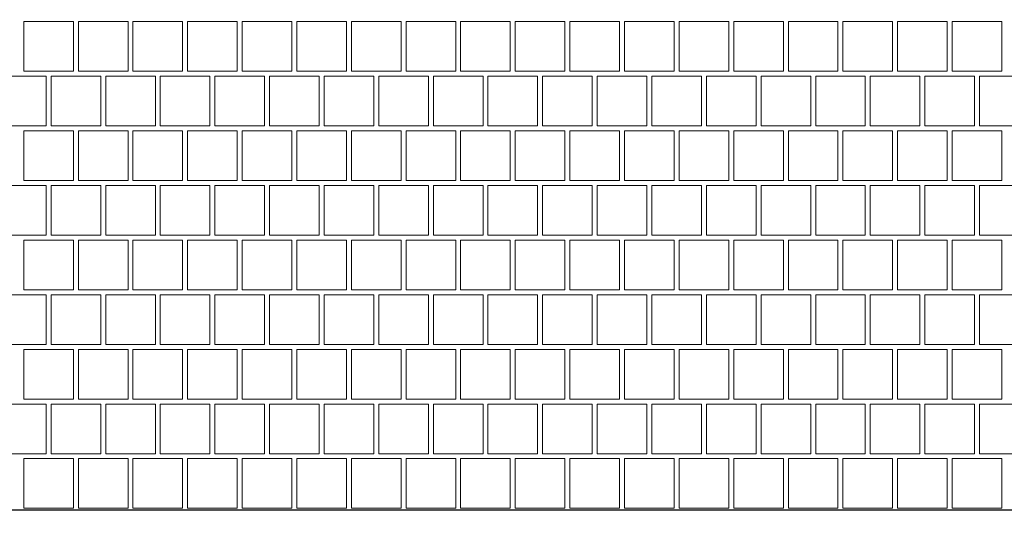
# Model space of a CAD drawing. Header units: millimetres. Extents: x -126271 to -88962, y -179170 to 5194.
# Tile 31 of 66: x -115494 to -113491, y -105290 to -104260. Entities that reach past the tile are written whole.
import ezdxf

# ---------------------------------------------------------------- set-up
doc = ezdxf.new("R2010")
doc.units = ezdxf.units.MM
doc.header["$MEASUREMENT"] = 0
for name, color, linetype, lineweight, true_color in [('Nowe_2D - Rysunki i Obrazki_Nr_pióra__105', 7, 'Continuous', 13, 0xcccccc), ('Nowe_2D - Rysunki i Obrazki_Nr_pióra__61', 7, 'Continuous', 18, 0x6a6a6a), ('Nowe_Wymiarowanie - Ogólne_Nr_pióra__81', 7, 'Continuous', 13, 0x6a6a6a)]:
    doc.layers.add(name, color=color, linetype=linetype, lineweight=lineweight, true_color=true_color)
doc.layers.add('Nowe_2D - Rysunki i Obrazki_Nr_pióra__22', color=8, linetype='Continuous', lineweight=25)
doc.layers.add('Nowe_Wymiarowanie - Ogólne_Nr_pióra__42', color=8, linetype='Continuous', lineweight=25)
doc.layers.add('Nowe_Wymiarowanie - Ogólne', color=7, linetype='Continuous')
doc.styles.add('STYL_AUTOMATYCZNY_1', font='arial.ttf')
doc.dimstyles.new('STYL_AUTOMATYCZNY__1', dxfattribs={"dimtxt": 150, "dimasz": 47.5, "dimexe": 0.18, "dimexo": 0.0625, "dimgap": 0, "dimtad": 1, "dimtih": 1, "dimtoh": 1, "dimdec": 0, "dimlfac": 0.1, "dimzin": 0, "dimdsep": 46, "dimtxsty": 'STYL_AUTOMATYCZNY_1', "dimblk": 'ARROWHEAD_6', "dimblk1": 'ARROWHEAD_6', "dimblk2": 'ARROWHEAD_6', "dimcen": 0.09, "dimse1": 1, "dimse2": 1, "dimclrd": 256, "dimclre": 256, "dimclrt": 8, "dimazin": 0, "dimtfac": 1, "dimtdec": 4, "dimtmove": 0, "dimatfit": 3, "dimfxl": 0, "dimtolj": 1, "dimtzin": 0, "dimarcsym": 0})

# ---------------------------------------------------------------- blocks, each defined once
blk = doc.blocks.new('*X78')
at = {"layer": 'Nowe_2D - Rysunki i Obrazki_Nr_pióra__105', "color": 254, "linetype": 'Continuous', "lineweight": 13, "true_color": 0xcccccc}
for p, q in [((-115385.2, -104263.9), (-115486.2, -104263.9)), ((-115486.2, -104263.9), (-115486.2, -104364.9)), ((-115385.2, -104364.9), (-115385.2, -104263.9)), ((-115375.1, -104364.9), (-115375.1, -104263.9)), ((-115375.1, -104263.9), (-115324.6, -104263.9)), ((-115274.1, -104263.9), (-115324.6, -104263.9)), ((-115274.1, -104364.9), (-115274.1, -104263.9)), ((-115163, -104263.9), (-115264, -104263.9)), ((-115264, -104263.9), (-115264, -104364.9)), ((-115163, -104364.9), (-115163, -104263.9)), ((-115152.9, -104364.9), (-115152.9, -104263.9)), ((-115152.9, -104263.9), (-115102.4, -104263.9)), ((-115051.9, -104263.9), (-115102.4, -104263.9)), ((-115051.9, -104364.9), (-115051.9, -104263.9)), ((-114940.8, -104263.9), (-115041.8, -104263.9)), ((-115041.8, -104263.9), (-115041.8, -104364.9)), ((-114940.8, -104364.9), (-114940.8, -104263.9)), ((-114930.7, -104364.9), (-114930.7, -104263.9)), ((-114930.7, -104263.9), (-114880.2, -104263.9)), ((-114829.7, -104263.9), (-114880.2, -104263.9)), ((-114829.7, -104364.9), (-114829.7, -104263.9)), ((-114718.6, -104263.9), (-114819.6, -104263.9)), ((-114819.6, -104263.9), (-114819.6, -104364.9)), ((-114718.6, -104364.9), (-114718.6, -104263.9)), ((-114708.5, -104364.9), (-114708.5, -104263.9)), ((-114708.5, -104263.9), (-114658, -104263.9)), ((-114607.5, -104263.9), (-114658, -104263.9)), ((-114607.5, -104364.9), (-114607.5, -104263.9)), ((-114496.4, -104263.9), (-114597.4, -104263.9)), ((-114597.4, -104263.9), (-114597.4, -104364.9)), ((-114496.4, -104364.9), (-114496.4, -104263.9)), ((-114486.3, -104364.9), (-114486.3, -104263.9)), ((-114486.3, -104263.9), (-114435.8, -104263.9)), ((-114385.3, -104263.9), (-114435.8, -104263.9)), ((-114385.3, -104364.9), (-114385.3, -104263.9)), ((-114274.2, -104263.9), (-114375.2, -104263.9)), ((-114375.2, -104263.9), (-114375.2, -104364.9)), ((-114274.2, -104364.9), (-114274.2, -104263.9)), ((-114264.1, -104364.9), (-114264.1, -104263.9)), ((-114264.1, -104263.9), (-114213.6, -104263.9)), ((-114163.1, -104263.9), (-114213.6, -104263.9)), ((-114163.1, -104364.9), (-114163.1, -104263.9)), ((-114052, -104263.9), (-114153, -104263.9)), ((-114153, -104263.9), (-114153, -104364.9)), ((-114052, -104364.9), (-114052, -104263.9)), ((-114041.9, -104364.9), (-114041.9, -104263.9)), ((-114041.9, -104263.9), (-113991.4, -104263.9)), ((-113940.9, -104263.9), (-113991.4, -104263.9)), ((-113940.9, -104364.9), (-113940.9, -104263.9)), ((-113829.8, -104263.9), (-113930.8, -104263.9)), ((-113930.8, -104263.9), (-113930.8, -104364.9)), ((-113829.8, -104364.9), (-113829.8, -104263.9)), ((-113819.7, -104364.9), (-113819.7, -104263.9)), ((-113819.7, -104263.9), (-113769.2, -104263.9)), ((-113718.7, -104263.9), (-113769.2, -104263.9)), ((-113718.7, -104364.9), (-113718.7, -104263.9)), ((-113607.6, -104263.9), (-113708.6, -104263.9)), ((-113708.6, -104263.9), (-113708.6, -104364.9)), ((-113607.6, -104364.9), (-113607.6, -104263.9)), ((-113597.5, -104364.9), (-113597.5, -104263.9)), ((-113597.5, -104263.9), (-113547, -104263.9)), ((-113496.5, -104263.9), (-113547, -104263.9)), ((-113496.5, -104364.9), (-113496.5, -104263.9)), ((-115440.7, -104375), (-115541.7, -104375)), ((-115486.2, -104364.9), (-115385.2, -104364.9)), ((-115440.7, -104476), (-115440.7, -104375)), ((-115329.6, -104375), (-115430.6, -104375)), ((-115430.6, -104375), (-115430.6, -104476)), ((-115324.6, -104364.9), (-115375.1, -104364.9)), ((-115329.6, -104476), (-115329.6, -104375)), ((-115324.6, -104364.9), (-115274.1, -104364.9)), ((-115218.5, -104375), (-115319.5, -104375)), ((-115319.5, -104375), (-115319.5, -104476)), ((-115264, -104364.9), (-115163, -104364.9)), ((-115218.5, -104476), (-115218.5, -104375)), ((-115107.4, -104375), (-115208.4, -104375)), ((-115208.4, -104375), (-115208.4, -104476)), ((-115102.4, -104364.9), (-115152.9, -104364.9)), ((-115107.4, -104476), (-115107.4, -104375)), ((-115102.4, -104364.9), (-115051.9, -104364.9)), ((-114996.3, -104375), (-115097.3, -104375)), ((-115097.3, -104375), (-115097.3, -104476)), ((-115041.8, -104364.9), (-114940.8, -104364.9)), ((-114996.3, -104476), (-114996.3, -104375)), ((-114885.2, -104375), (-114986.2, -104375)), ((-114986.2, -104375), (-114986.2, -104476)), ((-114880.2, -104364.9), (-114930.7, -104364.9)), ((-114885.2, -104476), (-114885.2, -104375)), ((-114880.2, -104364.9), (-114829.7, -104364.9)), ((-114774.1, -104375), (-114875.1, -104375)), ((-114875.1, -104375), (-114875.1, -104476)), ((-114819.6, -104364.9), (-114718.6, -104364.9)), ((-114774.1, -104476), (-114774.1, -104375)), ((-114663, -104375), (-114764, -104375)), ((-114764, -104375), (-114764, -104476)), ((-114658, -104364.9), (-114708.5, -104364.9)), ((-114663, -104476), (-114663, -104375)), ((-114658, -104364.9), (-114607.5, -104364.9)), ((-114551.9, -104375), (-114652.9, -104375)), ((-114652.9, -104375), (-114652.9, -104476)), ((-114597.4, -104364.9), (-114496.4, -104364.9)), ((-114551.9, -104476), (-114551.9, -104375)), ((-114440.8, -104375), (-114541.8, -104375)), ((-114541.8, -104375), (-114541.8, -104476)), ((-114435.8, -104364.9), (-114486.3, -104364.9)), ((-114440.8, -104476), (-114440.8, -104375)), ((-114435.8, -104364.9), (-114385.3, -104364.9)), ((-114329.7, -104375), (-114430.7, -104375)), ((-114430.7, -104375), (-114430.7, -104476)), ((-114375.2, -104364.9), (-114274.2, -104364.9)), ((-114329.7, -104476), (-114329.7, -104375)), ((-114218.6, -104375), (-114319.6, -104375)), ((-114319.6, -104375), (-114319.6, -104476)), ((-114213.6, -104364.9), (-114264.1, -104364.9)), ((-114218.6, -104476), (-114218.6, -104375)), ((-114213.6, -104364.9), (-114163.1, -104364.9)), ((-114107.5, -104375), (-114208.5, -104375)), ((-114208.5, -104375), (-114208.5, -104476)), ((-114153, -104364.9), (-114052, -104364.9)), ((-114107.5, -104476), (-114107.5, -104375)), ((-113996.4, -104375), (-114097.4, -104375)), ((-114097.4, -104375), (-114097.4, -104476)), ((-113991.4, -104364.9), (-114041.9, -104364.9)), ((-113996.4, -104476), (-113996.4, -104375)), ((-113991.4, -104364.9), (-113940.9, -104364.9)), ((-113885.3, -104375), (-113986.3, -104375)), ((-113986.3, -104375), (-113986.3, -104476)), ((-113930.8, -104364.9), (-113829.8, -104364.9)), ((-113885.3, -104476), (-113885.3, -104375)), ((-113774.2, -104375), (-113875.2, -104375)), ((-113875.2, -104375), (-113875.2, -104476)), ((-113769.2, -104364.9), (-113819.7, -104364.9)), ((-113774.2, -104476), (-113774.2, -104375)), ((-113769.2, -104364.9), (-113718.7, -104364.9)), ((-113663.1, -104375), (-113764.1, -104375)), ((-113764.1, -104375), (-113764.1, -104476)), ((-113708.6, -104364.9), (-113607.6, -104364.9)), ((-113663.1, -104476), (-113663.1, -104375)), ((-113552, -104375), (-113653, -104375)), ((-113653, -104375), (-113653, -104476)), ((-113547, -104364.9), (-113597.5, -104364.9)), ((-113552, -104476), (-113552, -104375)), ((-113547, -104364.9), (-113496.5, -104364.9)), ((-113440.9, -104375), (-113541.9, -104375)), ((-113541.9, -104375), (-113541.9, -104476)), ((-115541.7, -104476), (-115440.7, -104476)), ((-115430.6, -104476), (-115329.6, -104476)), ((-115319.5, -104476), (-115218.5, -104476)), ((-115208.4, -104476), (-115107.4, -104476)), ((-115097.3, -104476), (-114996.3, -104476)), ((-114986.2, -104476), (-114885.2, -104476)), ((-114875.1, -104476), (-114774.1, -104476)), ((-114764, -104476), (-114663, -104476)), ((-114652.9, -104476), (-114551.9, -104476)), ((-114541.8, -104476), (-114440.8, -104476)), ((-114430.7, -104476), (-114329.7, -104476)), ((-114319.6, -104476), (-114218.6, -104476)), ((-114208.5, -104476), (-114107.5, -104476)), ((-114097.4, -104476), (-113996.4, -104476)), ((-113986.3, -104476), (-113885.3, -104476)), ((-113875.2, -104476), (-113774.2, -104476)), ((-113764.1, -104476), (-113663.1, -104476)), ((-113653, -104476), (-113552, -104476)), ((-113541.9, -104476), (-113440.9, -104476)), ((-115385.2, -104486.1), (-115486.2, -104486.1)), ((-115486.2, -104486.1), (-115486.2, -104587.1)), ((-115385.2, -104587.1), (-115385.2, -104486.1)), ((-115375.1, -104587.1), (-115375.1, -104486.1)), ((-115375.1, -104486.1), (-115324.6, -104486.1)), ((-115274.1, -104486.1), (-115324.6, -104486.1)), ((-115274.1, -104587.1), (-115274.1, -104486.1)), ((-115163, -104486.1), (-115264, -104486.1)), ((-115264, -104486.1), (-115264, -104587.1)), ((-115163, -104587.1), (-115163, -104486.1)), ((-115152.9, -104587.1), (-115152.9, -104486.1)), ((-115152.9, -104486.1), (-115102.4, -104486.1)), ((-115051.9, -104486.1), (-115102.4, -104486.1)), ((-115051.9, -104587.1), (-115051.9, -104486.1)), ((-114940.8, -104486.1), (-115041.8, -104486.1)), ((-115041.8, -104486.1), (-115041.8, -104587.1)), ((-114940.8, -104587.1), (-114940.8, -104486.1)), ((-114930.7, -104587.1), (-114930.7, -104486.1)), ((-114930.7, -104486.1), (-114880.2, -104486.1)), ((-114829.7, -104486.1), (-114880.2, -104486.1)), ((-114829.7, -104587.1), (-114829.7, -104486.1)), ((-114718.6, -104486.1), (-114819.6, -104486.1)), ((-114819.6, -104486.1), (-114819.6, -104587.1)), ((-114718.6, -104587.1), (-114718.6, -104486.1)), ((-114708.5, -104587.1), (-114708.5, -104486.1)), ((-114708.5, -104486.1), (-114658, -104486.1)), ((-114607.5, -104486.1), (-114658, -104486.1)), ((-114607.5, -104587.1), (-114607.5, -104486.1)), ((-114496.4, -104486.1), (-114597.4, -104486.1)), ((-114597.4, -104486.1), (-114597.4, -104587.1)), ((-114496.4, -104587.1), (-114496.4, -104486.1)), ((-114486.3, -104587.1), (-114486.3, -104486.1)), ((-114486.3, -104486.1), (-114435.8, -104486.1)), ((-114385.3, -104486.1), (-114435.8, -104486.1)), ((-114385.3, -104587.1), (-114385.3, -104486.1)), ((-114274.2, -104486.1), (-114375.2, -104486.1)), ((-114375.2, -104486.1), (-114375.2, -104587.1)), ((-114274.2, -104587.1), (-114274.2, -104486.1)), ((-114264.1, -104587.1), (-114264.1, -104486.1)), ((-114264.1, -104486.1), (-114213.6, -104486.1)), ((-114163.1, -104486.1), (-114213.6, -104486.1)), ((-114163.1, -104587.1), (-114163.1, -104486.1)), ((-114052, -104486.1), (-114153, -104486.1)), ((-114153, -104486.1), (-114153, -104587.1)), ((-114052, -104587.1), (-114052, -104486.1)), ((-114041.9, -104587.1), (-114041.9, -104486.1)), ((-114041.9, -104486.1), (-113991.4, -104486.1)), ((-113940.9, -104486.1), (-113991.4, -104486.1)), ((-113940.9, -104587.1), (-113940.9, -104486.1)), ((-113829.8, -104486.1), (-113930.8, -104486.1)), ((-113930.8, -104486.1), (-113930.8, -104587.1)), ((-113829.8, -104587.1), (-113829.8, -104486.1)), ((-113819.7, -104587.1), (-113819.7, -104486.1)), ((-113819.7, -104486.1), (-113769.2, -104486.1)), ((-113718.7, -104486.1), (-113769.2, -104486.1)), ((-113718.7, -104587.1), (-113718.7, -104486.1)), ((-113607.6, -104486.1), (-113708.6, -104486.1)), ((-113708.6, -104486.1), (-113708.6, -104587.1)), ((-113607.6, -104587.1), (-113607.6, -104486.1)), ((-113597.5, -104587.1), (-113597.5, -104486.1)), ((-113597.5, -104486.1), (-113547, -104486.1)), ((-113496.5, -104486.1), (-113547, -104486.1)), ((-113496.5, -104587.1), (-113496.5, -104486.1)), ((-115440.7, -104597.2), (-115541.7, -104597.2)), ((-115486.2, -104587.1), (-115385.2, -104587.1)), ((-115440.7, -104698.2), (-115440.7, -104597.2)), ((-115329.6, -104597.2), (-115430.6, -104597.2)), ((-115430.6, -104597.2), (-115430.6, -104698.2)), ((-115324.6, -104587.1), (-115375.1, -104587.1)), ((-115329.6, -104698.2), (-115329.6, -104597.2)), ((-115324.6, -104587.1), (-115274.1, -104587.1)), ((-115218.5, -104597.2), (-115319.5, -104597.2)), ((-115319.5, -104597.2), (-115319.5, -104698.2)), ((-115264, -104587.1), (-115163, -104587.1)), ((-115218.5, -104698.2), (-115218.5, -104597.2)), ((-115107.4, -104597.2), (-115208.4, -104597.2)), ((-115208.4, -104597.2), (-115208.4, -104698.2)), ((-115102.4, -104587.1), (-115152.9, -104587.1)), ((-115107.4, -104698.2), (-115107.4, -104597.2)), ((-115102.4, -104587.1), (-115051.9, -104587.1)), ((-114996.3, -104597.2), (-115097.3, -104597.2)), ((-115097.3, -104597.2), (-115097.3, -104698.2)), ((-115041.8, -104587.1), (-114940.8, -104587.1)), ((-114996.3, -104698.2), (-114996.3, -104597.2)), ((-114885.2, -104597.2), (-114986.2, -104597.2)), ((-114986.2, -104597.2), (-114986.2, -104698.2)), ((-114880.2, -104587.1), (-114930.7, -104587.1)), ((-114885.2, -104698.2), (-114885.2, -104597.2)), ((-114880.2, -104587.1), (-114829.7, -104587.1)), ((-114774.1, -104597.2), (-114875.1, -104597.2)), ((-114875.1, -104597.2), (-114875.1, -104698.2)), ((-114819.6, -104587.1), (-114718.6, -104587.1)), ((-114774.1, -104698.2), (-114774.1, -104597.2)), ((-114663, -104597.2), (-114764, -104597.2)), ((-114764, -104597.2), (-114764, -104698.2)), ((-114658, -104587.1), (-114708.5, -104587.1)), ((-114663, -104698.2), (-114663, -104597.2)), ((-114658, -104587.1), (-114607.5, -104587.1)), ((-114551.9, -104597.2), (-114652.9, -104597.2)), ((-114652.9, -104597.2), (-114652.9, -104698.2)), ((-114597.4, -104587.1), (-114496.4, -104587.1)), ((-114551.9, -104698.2), (-114551.9, -104597.2)), ((-114440.8, -104597.2), (-114541.8, -104597.2)), ((-114541.8, -104597.2), (-114541.8, -104698.2)), ((-114435.8, -104587.1), (-114486.3, -104587.1)), ((-114440.8, -104698.2), (-114440.8, -104597.2)), ((-114435.8, -104587.1), (-114385.3, -104587.1)), ((-114329.7, -104597.2), (-114430.7, -104597.2)), ((-114430.7, -104597.2), (-114430.7, -104698.2)), ((-114375.2, -104587.1), (-114274.2, -104587.1)), ((-114329.7, -104698.2), (-114329.7, -104597.2)), ((-114218.6, -104597.2), (-114319.6, -104597.2)), ((-114319.6, -104597.2), (-114319.6, -104698.2)), ((-114213.6, -104587.1), (-114264.1, -104587.1)), ((-114218.6, -104698.2), (-114218.6, -104597.2)), ((-114213.6, -104587.1), (-114163.1, -104587.1)), ((-114107.5, -104597.2), (-114208.5, -104597.2)), ((-114208.5, -104597.2), (-114208.5, -104698.2)), ((-114153, -104587.1), (-114052, -104587.1)), ((-114107.5, -104698.2), (-114107.5, -104597.2)), ((-113996.4, -104597.2), (-114097.4, -104597.2)), ((-114097.4, -104597.2), (-114097.4, -104698.2)), ((-113991.4, -104587.1), (-114041.9, -104587.1)), ((-113996.4, -104698.2), (-113996.4, -104597.2)), ((-113991.4, -104587.1), (-113940.9, -104587.1)), ((-113885.3, -104597.2), (-113986.3, -104597.2)), ((-113986.3, -104597.2), (-113986.3, -104698.2)), ((-113930.8, -104587.1), (-113829.8, -104587.1)), ((-113885.3, -104698.2), (-113885.3, -104597.2)), ((-113774.2, -104597.2), (-113875.2, -104597.2)), ((-113875.2, -104597.2), (-113875.2, -104698.2)), ((-113769.2, -104587.1), (-113819.7, -104587.1)), ((-113774.2, -104698.2), (-113774.2, -104597.2)), ((-113769.2, -104587.1), (-113718.7, -104587.1)), ((-113663.1, -104597.2), (-113764.1, -104597.2)), ((-113764.1, -104597.2), (-113764.1, -104698.2)), ((-113708.6, -104587.1), (-113607.6, -104587.1)), ((-113663.1, -104698.2), (-113663.1, -104597.2)), ((-113552, -104597.2), (-113653, -104597.2)), ((-113653, -104597.2), (-113653, -104698.2)), ((-113547, -104587.1), (-113597.5, -104587.1)), ((-113552, -104698.2), (-113552, -104597.2)), ((-113547, -104587.1), (-113496.5, -104587.1)), ((-113440.9, -104597.2), (-113541.9, -104597.2)), ((-113541.9, -104597.2), (-113541.9, -104698.2)), ((-115541.7, -104698.2), (-115440.7, -104698.2)), ((-115430.6, -104698.2), (-115329.6, -104698.2)), ((-115319.5, -104698.2), (-115218.5, -104698.2)), ((-115208.4, -104698.2), (-115107.4, -104698.2)), ((-115097.3, -104698.2), (-114996.3, -104698.2)), ((-114986.2, -104698.2), (-114885.2, -104698.2)), ((-114875.1, -104698.2), (-114774.1, -104698.2)), ((-114764, -104698.2), (-114663, -104698.2)), ((-114652.9, -104698.2), (-114551.9, -104698.2)), ((-114541.8, -104698.2), (-114440.8, -104698.2)), ((-114430.7, -104698.2), (-114329.7, -104698.2)), ((-114319.6, -104698.2), (-114218.6, -104698.2)), ((-114208.5, -104698.2), (-114107.5, -104698.2)), ((-114097.4, -104698.2), (-113996.4, -104698.2)), ((-113986.3, -104698.2), (-113885.3, -104698.2)), ((-113875.2, -104698.2), (-113774.2, -104698.2)), ((-113764.1, -104698.2), (-113663.1, -104698.2)), ((-113653, -104698.2), (-113552, -104698.2)), ((-113541.9, -104698.2), (-113440.9, -104698.2)), ((-115385.2, -104708.3), (-115486.2, -104708.3)), ((-115486.2, -104708.3), (-115486.2, -104809.3)), ((-115385.2, -104809.3), (-115385.2, -104708.3)), ((-115375.1, -104809.3), (-115375.1, -104708.3)), ((-115375.1, -104708.3), (-115324.6, -104708.3)), ((-115274.1, -104708.3), (-115324.6, -104708.3)), ((-115274.1, -104809.3), (-115274.1, -104708.3)), ((-115163, -104708.3), (-115264, -104708.3)), ((-115264, -104708.3), (-115264, -104809.3)), ((-115163, -104809.3), (-115163, -104708.3)), ((-115152.9, -104809.3), (-115152.9, -104708.3)), ((-115152.9, -104708.3), (-115102.4, -104708.3)), ((-115051.9, -104708.3), (-115102.4, -104708.3)), ((-115051.9, -104809.3), (-115051.9, -104708.3)), ((-114940.8, -104708.3), (-115041.8, -104708.3)), ((-115041.8, -104708.3), (-115041.8, -104809.3)), ((-114940.8, -104809.3), (-114940.8, -104708.3)), ((-114930.7, -104809.3), (-114930.7, -104708.3)), ((-114930.7, -104708.3), (-114880.2, -104708.3)), ((-114829.7, -104708.3), (-114880.2, -104708.3)), ((-114829.7, -104809.3), (-114829.7, -104708.3)), ((-114718.6, -104708.3), (-114819.6, -104708.3)), ((-114819.6, -104708.3), (-114819.6, -104809.3)), ((-114718.6, -104809.3), (-114718.6, -104708.3)), ((-114708.5, -104809.3), (-114708.5, -104708.3)), ((-114708.5, -104708.3), (-114658, -104708.3)), ((-114607.5, -104708.3), (-114658, -104708.3)), ((-114607.5, -104809.3), (-114607.5, -104708.3)), ((-114496.4, -104708.3), (-114597.4, -104708.3)), ((-114597.4, -104708.3), (-114597.4, -104809.3)), ((-114496.4, -104809.3), (-114496.4, -104708.3)), ((-114486.3, -104809.3), (-114486.3, -104708.3)), ((-114486.3, -104708.3), (-114435.8, -104708.3)), ((-114385.3, -104708.3), (-114435.8, -104708.3)), ((-114385.3, -104809.3), (-114385.3, -104708.3)), ((-114274.2, -104708.3), (-114375.2, -104708.3)), ((-114375.2, -104708.3), (-114375.2, -104809.3)), ((-114274.2, -104809.3), (-114274.2, -104708.3)), ((-114264.1, -104809.3), (-114264.1, -104708.3)), ((-114264.1, -104708.3), (-114213.6, -104708.3)), ((-114163.1, -104708.3), (-114213.6, -104708.3)), ((-114163.1, -104809.3), (-114163.1, -104708.3)), ((-114052, -104708.3), (-114153, -104708.3)), ((-114153, -104708.3), (-114153, -104809.3)), ((-114052, -104809.3), (-114052, -104708.3)), ((-114041.9, -104809.3), (-114041.9, -104708.3)), ((-114041.9, -104708.3), (-113991.4, -104708.3)), ((-113940.9, -104708.3), (-113991.4, -104708.3)), ((-113940.9, -104809.3), (-113940.9, -104708.3)), ((-113829.8, -104708.3), (-113930.8, -104708.3)), ((-113930.8, -104708.3), (-113930.8, -104809.3)), ((-113829.8, -104809.3), (-113829.8, -104708.3)), ((-113819.7, -104809.3), (-113819.7, -104708.3)), ((-113819.7, -104708.3), (-113769.2, -104708.3)), ((-113718.7, -104708.3), (-113769.2, -104708.3)), ((-113718.7, -104809.3), (-113718.7, -104708.3)), ((-113607.6, -104708.3), (-113708.6, -104708.3)), ((-113708.6, -104708.3), (-113708.6, -104809.3)), ((-113607.6, -104809.3), (-113607.6, -104708.3)), ((-113597.5, -104809.3), (-113597.5, -104708.3)), ((-113597.5, -104708.3), (-113547, -104708.3)), ((-113496.5, -104708.3), (-113547, -104708.3)), ((-113496.5, -104809.3), (-113496.5, -104708.3)), ((-115486.2, -104809.3), (-115385.2, -104809.3)), ((-115324.6, -104809.3), (-115375.1, -104809.3)), ((-115324.6, -104809.3), (-115274.1, -104809.3)), ((-115264, -104809.3), (-115163, -104809.3)), ((-115102.4, -104809.3), (-115152.9, -104809.3)), ((-115102.4, -104809.3), (-115051.9, -104809.3)), ((-115041.8, -104809.3), (-114940.8, -104809.3)), ((-114880.2, -104809.3), (-114930.7, -104809.3)), ((-114880.2, -104809.3), (-114829.7, -104809.3)), ((-114819.6, -104809.3), (-114718.6, -104809.3)), ((-114658, -104809.3), (-114708.5, -104809.3)), ((-114658, -104809.3), (-114607.5, -104809.3)), ((-114597.4, -104809.3), (-114496.4, -104809.3)), ((-114435.8, -104809.3), (-114486.3, -104809.3)), ((-114435.8, -104809.3), (-114385.3, -104809.3)), ((-114375.2, -104809.3), (-114274.2, -104809.3)), ((-114213.6, -104809.3), (-114264.1, -104809.3)), ((-114213.6, -104809.3), (-114163.1, -104809.3)), ((-114153, -104809.3), (-114052, -104809.3)), ((-113991.4, -104809.3), (-114041.9, -104809.3)), ((-113991.4, -104809.3), (-113940.9, -104809.3)), ((-113930.8, -104809.3), (-113829.8, -104809.3)), ((-113769.2, -104809.3), (-113819.7, -104809.3)), ((-113769.2, -104809.3), (-113718.7, -104809.3)), ((-113708.6, -104809.3), (-113607.6, -104809.3)), ((-113547, -104809.3), (-113597.5, -104809.3)), ((-113547, -104809.3), (-113496.5, -104809.3)), ((-115440.7, -104819.4), (-115541.7, -104819.4)), ((-115440.7, -104920.4), (-115440.7, -104819.4)), ((-115329.6, -104819.4), (-115430.6, -104819.4)), ((-115430.6, -104819.4), (-115430.6, -104920.4)), ((-115329.6, -104920.4), (-115329.6, -104819.4)), ((-115218.5, -104819.4), (-115319.5, -104819.4)), ((-115319.5, -104819.4), (-115319.5, -104920.4)), ((-115218.5, -104920.4), (-115218.5, -104819.4)), ((-115107.4, -104819.4), (-115208.4, -104819.4)), ((-115208.4, -104819.4), (-115208.4, -104920.4)), ((-115107.4, -104920.4), (-115107.4, -104819.4)), ((-114996.3, -104819.4), (-115097.3, -104819.4)), ((-115097.3, -104819.4), (-115097.3, -104920.4)), ((-114996.3, -104920.4), (-114996.3, -104819.4)), ((-114885.2, -104819.4), (-114986.2, -104819.4)), ((-114986.2, -104819.4), (-114986.2, -104920.4)), ((-114885.2, -104920.4), (-114885.2, -104819.4)), ((-114774.1, -104819.4), (-114875.1, -104819.4)), ((-114875.1, -104819.4), (-114875.1, -104920.4)), ((-114774.1, -104920.4), (-114774.1, -104819.4)), ((-114663, -104819.4), (-114764, -104819.4)), ((-114764, -104819.4), (-114764, -104920.4)), ((-114663, -104920.4), (-114663, -104819.4)), ((-114551.9, -104819.4), (-114652.9, -104819.4)), ((-114652.9, -104819.4), (-114652.9, -104920.4)), ((-114551.9, -104920.4), (-114551.9, -104819.4)), ((-114440.8, -104819.4), (-114541.8, -104819.4)), ((-114541.8, -104819.4), (-114541.8, -104920.4)), ((-114440.8, -104920.4), (-114440.8, -104819.4)), ((-114329.7, -104819.4), (-114430.7, -104819.4)), ((-114430.7, -104819.4), (-114430.7, -104920.4)), ((-114329.7, -104920.4), (-114329.7, -104819.4)), ((-114218.6, -104819.4), (-114319.6, -104819.4)), ((-114319.6, -104819.4), (-114319.6, -104920.4)), ((-114218.6, -104920.4), (-114218.6, -104819.4)), ((-114107.5, -104819.4), (-114208.5, -104819.4)), ((-114208.5, -104819.4), (-114208.5, -104920.4)), ((-114107.5, -104920.4), (-114107.5, -104819.4)), ((-113996.4, -104819.4), (-114097.4, -104819.4)), ((-114097.4, -104819.4), (-114097.4, -104920.4)), ((-113996.4, -104920.4), (-113996.4, -104819.4)), ((-113885.3, -104819.4), (-113986.3, -104819.4)), ((-113986.3, -104819.4), (-113986.3, -104920.4)), ((-113885.3, -104920.4), (-113885.3, -104819.4)), ((-113774.2, -104819.4), (-113875.2, -104819.4)), ((-113875.2, -104819.4), (-113875.2, -104920.4)), ((-113774.2, -104920.4), (-113774.2, -104819.4)), ((-113663.1, -104819.4), (-113764.1, -104819.4)), ((-113764.1, -104819.4), (-113764.1, -104920.4)), ((-113663.1, -104920.4), (-113663.1, -104819.4)), ((-113552, -104819.4), (-113653, -104819.4)), ((-113653, -104819.4), (-113653, -104920.4)), ((-113552, -104920.4), (-113552, -104819.4)), ((-113440.9, -104819.4), (-113541.9, -104819.4)), ((-113541.9, -104819.4), (-113541.9, -104920.4)), ((-115541.7, -104920.4), (-115440.7, -104920.4)), ((-115385.2, -104930.5), (-115486.2, -104930.5)), ((-115486.2, -104930.5), (-115486.2, -105031.5)), ((-115430.6, -104920.4), (-115329.6, -104920.4)), ((-115385.2, -105031.5), (-115385.2, -104930.5)), ((-115375.1, -105031.5), (-115375.1, -104930.5)), ((-115375.1, -104930.5), (-115324.6, -104930.5)), ((-115274.1, -104930.5), (-115324.6, -104930.5)), ((-115319.5, -104920.4), (-115218.5, -104920.4)), ((-115274.1, -105031.5), (-115274.1, -104930.5)), ((-115163, -104930.5), (-115264, -104930.5)), ((-115264, -104930.5), (-115264, -105031.5)), ((-115208.4, -104920.4), (-115107.4, -104920.4)), ((-115163, -105031.5), (-115163, -104930.5)), ((-115152.9, -105031.5), (-115152.9, -104930.5)), ((-115152.9, -104930.5), (-115102.4, -104930.5)), ((-115051.9, -104930.5), (-115102.4, -104930.5)), ((-115097.3, -104920.4), (-114996.3, -104920.4)), ((-115051.9, -105031.5), (-115051.9, -104930.5)), ((-114940.8, -104930.5), (-115041.8, -104930.5)), ((-115041.8, -104930.5), (-115041.8, -105031.5)), ((-114986.2, -104920.4), (-114885.2, -104920.4)), ((-114940.8, -105031.5), (-114940.8, -104930.5)), ((-114930.7, -105031.5), (-114930.7, -104930.5)), ((-114930.7, -104930.5), (-114880.2, -104930.5)), ((-114829.7, -104930.5), (-114880.2, -104930.5)), ((-114875.1, -104920.4), (-114774.1, -104920.4)), ((-114829.7, -105031.5), (-114829.7, -104930.5)), ((-114718.6, -104930.5), (-114819.6, -104930.5)), ((-114819.6, -104930.5), (-114819.6, -105031.5)), ((-114764, -104920.4), (-114663, -104920.4)), ((-114718.6, -105031.5), (-114718.6, -104930.5)), ((-114708.5, -105031.5), (-114708.5, -104930.5)), ((-114708.5, -104930.5), (-114658, -104930.5)), ((-114607.5, -104930.5), (-114658, -104930.5)), ((-114652.9, -104920.4), (-114551.9, -104920.4)), ((-114607.5, -105031.5), (-114607.5, -104930.5)), ((-114496.4, -104930.5), (-114597.4, -104930.5)), ((-114597.4, -104930.5), (-114597.4, -105031.5)), ((-114541.8, -104920.4), (-114440.8, -104920.4)), ((-114496.4, -105031.5), (-114496.4, -104930.5)), ((-114486.3, -105031.5), (-114486.3, -104930.5)), ((-114486.3, -104930.5), (-114435.8, -104930.5)), ((-114385.3, -104930.5), (-114435.8, -104930.5)), ((-114430.7, -104920.4), (-114329.7, -104920.4)), ((-114385.3, -105031.5), (-114385.3, -104930.5)), ((-114274.2, -104930.5), (-114375.2, -104930.5)), ((-114375.2, -104930.5), (-114375.2, -105031.5)), ((-114319.6, -104920.4), (-114218.6, -104920.4)), ((-114274.2, -105031.5), (-114274.2, -104930.5)), ((-114264.1, -105031.5), (-114264.1, -104930.5)), ((-114264.1, -104930.5), (-114213.6, -104930.5)), ((-114163.1, -104930.5), (-114213.6, -104930.5)), ((-114208.5, -104920.4), (-114107.5, -104920.4)), ((-114163.1, -105031.5), (-114163.1, -104930.5)), ((-114052, -104930.5), (-114153, -104930.5)), ((-114153, -104930.5), (-114153, -105031.5)), ((-114097.4, -104920.4), (-113996.4, -104920.4)), ((-114052, -105031.5), (-114052, -104930.5)), ((-114041.9, -105031.5), (-114041.9, -104930.5)), ((-114041.9, -104930.5), (-113991.4, -104930.5)), ((-113940.9, -104930.5), (-113991.4, -104930.5)), ((-113986.3, -104920.4), (-113885.3, -104920.4)), ((-113940.9, -105031.5), (-113940.9, -104930.5)), ((-113829.8, -104930.5), (-113930.8, -104930.5)), ((-113930.8, -104930.5), (-113930.8, -105031.5)), ((-113875.2, -104920.4), (-113774.2, -104920.4)), ((-113829.8, -105031.5), (-113829.8, -104930.5)), ((-113819.7, -105031.5), (-113819.7, -104930.5)), ((-113819.7, -104930.5), (-113769.2, -104930.5)), ((-113718.7, -104930.5), (-113769.2, -104930.5)), ((-113764.1, -104920.4), (-113663.1, -104920.4)), ((-113718.7, -105031.5), (-113718.7, -104930.5)), ((-113607.6, -104930.5), (-113708.6, -104930.5)), ((-113708.6, -104930.5), (-113708.6, -105031.5)), ((-113653, -104920.4), (-113552, -104920.4)), ((-113607.6, -105031.5), (-113607.6, -104930.5)), ((-113597.5, -105031.5), (-113597.5, -104930.5)), ((-113597.5, -104930.5), (-113547, -104930.5)), ((-113496.5, -104930.5), (-113547, -104930.5)), ((-113541.9, -104920.4), (-113440.9, -104920.4)), ((-113496.5, -105031.5), (-113496.5, -104930.5)), ((-115486.2, -105031.5), (-115385.2, -105031.5)), ((-115324.6, -105031.5), (-115375.1, -105031.5)), ((-115324.6, -105031.5), (-115274.1, -105031.5)), ((-115264, -105031.5), (-115163, -105031.5)), ((-115102.4, -105031.5), (-115152.9, -105031.5)), ((-115102.4, -105031.5), (-115051.9, -105031.5)), ((-115041.8, -105031.5), (-114940.8, -105031.5)), ((-114880.2, -105031.5), (-114930.7, -105031.5)), ((-114880.2, -105031.5), (-114829.7, -105031.5)), ((-114819.6, -105031.5), (-114718.6, -105031.5)), ((-114658, -105031.5), (-114708.5, -105031.5)), ((-114658, -105031.5), (-114607.5, -105031.5)), ((-114597.4, -105031.5), (-114496.4, -105031.5)), ((-114435.8, -105031.5), (-114486.3, -105031.5)), ((-114435.8, -105031.5), (-114385.3, -105031.5)), ((-114375.2, -105031.5), (-114274.2, -105031.5)), ((-114213.6, -105031.5), (-114264.1, -105031.5)), ((-114213.6, -105031.5), (-114163.1, -105031.5)), ((-114153, -105031.5), (-114052, -105031.5)), ((-113991.4, -105031.5), (-114041.9, -105031.5)), ((-113991.4, -105031.5), (-113940.9, -105031.5)), ((-113930.8, -105031.5), (-113829.8, -105031.5)), ((-113769.2, -105031.5), (-113819.7, -105031.5)), ((-113769.2, -105031.5), (-113718.7, -105031.5)), ((-113708.6, -105031.5), (-113607.6, -105031.5)), ((-113547, -105031.5), (-113597.5, -105031.5)), ((-113547, -105031.5), (-113496.5, -105031.5)), ((-115440.7, -105041.6), (-115541.7, -105041.6)), ((-115440.7, -105142.6), (-115440.7, -105041.6)), ((-115329.6, -105041.6), (-115430.6, -105041.6)), ((-115430.6, -105041.6), (-115430.6, -105142.6)), ((-115329.6, -105142.6), (-115329.6, -105041.6)), ((-115218.5, -105041.6), (-115319.5, -105041.6)), ((-115319.5, -105041.6), (-115319.5, -105142.6)), ((-115218.5, -105142.6), (-115218.5, -105041.6)), ((-115107.4, -105041.6), (-115208.4, -105041.6)), ((-115208.4, -105041.6), (-115208.4, -105142.6)), ((-115107.4, -105142.6), (-115107.4, -105041.6)), ((-114996.3, -105041.6), (-115097.3, -105041.6)), ((-115097.3, -105041.6), (-115097.3, -105142.6)), ((-114996.3, -105142.6), (-114996.3, -105041.6)), ((-114885.2, -105041.6), (-114986.2, -105041.6)), ((-114986.2, -105041.6), (-114986.2, -105142.6)), ((-114885.2, -105142.6), (-114885.2, -105041.6)), ((-114774.1, -105041.6), (-114875.1, -105041.6)), ((-114875.1, -105041.6), (-114875.1, -105142.6)), ((-114774.1, -105142.6), (-114774.1, -105041.6)), ((-114663, -105041.6), (-114764, -105041.6)), ((-114764, -105041.6), (-114764, -105142.6)), ((-114663, -105142.6), (-114663, -105041.6)), ((-114551.9, -105041.6), (-114652.9, -105041.6)), ((-114652.9, -105041.6), (-114652.9, -105142.6)), ((-114551.9, -105142.6), (-114551.9, -105041.6)), ((-114440.8, -105041.6), (-114541.8, -105041.6)), ((-114541.8, -105041.6), (-114541.8, -105142.6)), ((-114440.8, -105142.6), (-114440.8, -105041.6)), ((-114329.7, -105041.6), (-114430.7, -105041.6)), ((-114430.7, -105041.6), (-114430.7, -105142.6)), ((-114329.7, -105142.6), (-114329.7, -105041.6)), ((-114218.6, -105041.6), (-114319.6, -105041.6)), ((-114319.6, -105041.6), (-114319.6, -105142.6)), ((-114218.6, -105142.6), (-114218.6, -105041.6)), ((-114107.5, -105041.6), (-114208.5, -105041.6)), ((-114208.5, -105041.6), (-114208.5, -105142.6)), ((-114107.5, -105142.6), (-114107.5, -105041.6)), ((-113996.4, -105041.6), (-114097.4, -105041.6)), ((-114097.4, -105041.6), (-114097.4, -105142.6)), ((-113996.4, -105142.6), (-113996.4, -105041.6)), ((-113885.3, -105041.6), (-113986.3, -105041.6)), ((-113986.3, -105041.6), (-113986.3, -105142.6)), ((-113885.3, -105142.6), (-113885.3, -105041.6)), ((-113774.2, -105041.6), (-113875.2, -105041.6)), ((-113875.2, -105041.6), (-113875.2, -105142.6)), ((-113774.2, -105142.6), (-113774.2, -105041.6)), ((-113663.1, -105041.6), (-113764.1, -105041.6)), ((-113764.1, -105041.6), (-113764.1, -105142.6)), ((-113663.1, -105142.6), (-113663.1, -105041.6)), ((-113552, -105041.6), (-113653, -105041.6)), ((-113653, -105041.6), (-113653, -105142.6)), ((-113552, -105142.6), (-113552, -105041.6)), ((-113440.9, -105041.6), (-113541.9, -105041.6)), ((-113541.9, -105041.6), (-113541.9, -105142.6)), ((-115541.7, -105142.6), (-115440.7, -105142.6)), ((-115385.2, -105152.7), (-115486.2, -105152.7)), ((-115486.2, -105152.7), (-115486.2, -105253.7)), ((-115430.6, -105142.6), (-115329.6, -105142.6)), ((-115385.2, -105253.7), (-115385.2, -105152.7)), ((-115375.1, -105253.7), (-115375.1, -105152.7)), ((-115375.1, -105152.7), (-115324.6, -105152.7)), ((-115274.1, -105152.7), (-115324.6, -105152.7)), ((-115319.5, -105142.6), (-115218.5, -105142.6)), ((-115274.1, -105253.7), (-115274.1, -105152.7)), ((-115163, -105152.7), (-115264, -105152.7)), ((-115264, -105152.7), (-115264, -105253.7)), ((-115208.4, -105142.6), (-115107.4, -105142.6)), ((-115163, -105253.7), (-115163, -105152.7)), ((-115152.9, -105253.7), (-115152.9, -105152.7)), ((-115152.9, -105152.7), (-115102.4, -105152.7)), ((-115051.9, -105152.7), (-115102.4, -105152.7)), ((-115097.3, -105142.6), (-114996.3, -105142.6)), ((-115051.9, -105253.7), (-115051.9, -105152.7)), ((-114940.8, -105152.7), (-115041.8, -105152.7)), ((-115041.8, -105152.7), (-115041.8, -105253.7)), ((-114986.2, -105142.6), (-114885.2, -105142.6)), ((-114940.8, -105253.7), (-114940.8, -105152.7)), ((-114930.7, -105253.7), (-114930.7, -105152.7)), ((-114930.7, -105152.7), (-114880.2, -105152.7)), ((-114829.7, -105152.7), (-114880.2, -105152.7)), ((-114875.1, -105142.6), (-114774.1, -105142.6)), ((-114829.7, -105253.7), (-114829.7, -105152.7)), ((-114718.6, -105152.7), (-114819.6, -105152.7)), ((-114819.6, -105152.7), (-114819.6, -105253.7)), ((-114764, -105142.6), (-114663, -105142.6)), ((-114718.6, -105253.7), (-114718.6, -105152.7)), ((-114708.5, -105253.7), (-114708.5, -105152.7)), ((-114708.5, -105152.7), (-114658, -105152.7)), ((-114607.5, -105152.7), (-114658, -105152.7)), ((-114652.9, -105142.6), (-114551.9, -105142.6)), ((-114607.5, -105253.7), (-114607.5, -105152.7)), ((-114496.4, -105152.7), (-114597.4, -105152.7)), ((-114597.4, -105152.7), (-114597.4, -105253.7)), ((-114541.8, -105142.6), (-114440.8, -105142.6)), ((-114496.4, -105253.7), (-114496.4, -105152.7)), ((-114486.3, -105253.7), (-114486.3, -105152.7)), ((-114486.3, -105152.7), (-114435.8, -105152.7)), ((-114385.3, -105152.7), (-114435.8, -105152.7)), ((-114430.7, -105142.6), (-114329.7, -105142.6)), ((-114385.3, -105253.7), (-114385.3, -105152.7)), ((-114274.2, -105152.7), (-114375.2, -105152.7)), ((-114375.2, -105152.7), (-114375.2, -105253.7)), ((-114319.6, -105142.6), (-114218.6, -105142.6)), ((-114274.2, -105253.7), (-114274.2, -105152.7)), ((-114264.1, -105253.7), (-114264.1, -105152.7)), ((-114264.1, -105152.7), (-114213.6, -105152.7)), ((-114163.1, -105152.7), (-114213.6, -105152.7)), ((-114208.5, -105142.6), (-114107.5, -105142.6)), ((-114163.1, -105253.7), (-114163.1, -105152.7)), ((-114052, -105152.7), (-114153, -105152.7)), ((-114153, -105152.7), (-114153, -105253.7)), ((-114097.4, -105142.6), (-113996.4, -105142.6)), ((-114052, -105253.7), (-114052, -105152.7)), ((-114041.9, -105253.7), (-114041.9, -105152.7)), ((-114041.9, -105152.7), (-113991.4, -105152.7)), ((-113940.9, -105152.7), (-113991.4, -105152.7)), ((-113986.3, -105142.6), (-113885.3, -105142.6)), ((-113940.9, -105253.7), (-113940.9, -105152.7)), ((-113829.8, -105152.7), (-113930.8, -105152.7)), ((-113930.8, -105152.7), (-113930.8, -105253.7)), ((-113875.2, -105142.6), (-113774.2, -105142.6)), ((-113829.8, -105253.7), (-113829.8, -105152.7)), ((-113819.7, -105253.7), (-113819.7, -105152.7)), ((-113819.7, -105152.7), (-113769.2, -105152.7)), ((-113718.7, -105152.7), (-113769.2, -105152.7)), ((-113764.1, -105142.6), (-113663.1, -105142.6)), ((-113718.7, -105253.7), (-113718.7, -105152.7)), ((-113607.6, -105152.7), (-113708.6, -105152.7)), ((-113708.6, -105152.7), (-113708.6, -105253.7)), ((-113653, -105142.6), (-113552, -105142.6)), ((-113607.6, -105253.7), (-113607.6, -105152.7)), ((-113597.5, -105253.7), (-113597.5, -105152.7)), ((-113597.5, -105152.7), (-113547, -105152.7)), ((-113496.5, -105152.7), (-113547, -105152.7)), ((-113541.9, -105142.6), (-113440.9, -105142.6)), ((-113496.5, -105253.7), (-113496.5, -105152.7)), ((-115486.2, -105253.7), (-115385.2, -105253.7)), ((-115324.6, -105253.7), (-115375.1, -105253.7)), ((-115324.6, -105253.7), (-115274.1, -105253.7)), ((-115264, -105253.7), (-115163, -105253.7)), ((-115102.4, -105253.7), (-115152.9, -105253.7)), ((-115102.4, -105253.7), (-115051.9, -105253.7)), ((-115041.8, -105253.7), (-114940.8, -105253.7)), ((-114880.2, -105253.7), (-114930.7, -105253.7)), ((-114880.2, -105253.7), (-114829.7, -105253.7)), ((-114819.6, -105253.7), (-114718.6, -105253.7)), ((-114658, -105253.7), (-114708.5, -105253.7)), ((-114658, -105253.7), (-114607.5, -105253.7)), ((-114597.4, -105253.7), (-114496.4, -105253.7)), ((-114435.8, -105253.7), (-114486.3, -105253.7)), ((-114435.8, -105253.7), (-114385.3, -105253.7)), ((-114375.2, -105253.7), (-114274.2, -105253.7)), ((-114213.6, -105253.7), (-114264.1, -105253.7)), ((-114213.6, -105253.7), (-114163.1, -105253.7)), ((-114153, -105253.7), (-114052, -105253.7)), ((-113991.4, -105253.7), (-114041.9, -105253.7)), ((-113991.4, -105253.7), (-113940.9, -105253.7)), ((-113930.8, -105253.7), (-113829.8, -105253.7)), ((-113769.2, -105253.7), (-113819.7, -105253.7)), ((-113769.2, -105253.7), (-113718.7, -105253.7)), ((-113708.6, -105253.7), (-113607.6, -105253.7)), ((-113547, -105253.7), (-113597.5, -105253.7)), ((-113547, -105253.7), (-113496.5, -105253.7))]:
    blk.add_line(p, q, dxfattribs=at)
blk = doc.blocks.new('Wypełnienie_6_1', base_point=(0, 0))
at = {"layer": 'Nowe_2D - Rysunki i Obrazki_Nr_pióra__61', "color": 251, "linetype": 'Continuous', "lineweight": 18, "true_color": 0x6a6a6a, "flags": 128}
blk.add_lwpolyline([(-123919.5, -89334.3), (-123919.5, -89156.6), (-111869.6, -89156.6), (-111869.6, -88443.6), (-106115.7, -88443.6), (-106115.7, -89156.6), (-92839.5, -89156.6), (-92839.5, -102678.1), (-92839.5, -102776.9), (-92839.5, -105256.6), (-123919.5, -105256.6), (-123919.5, -90576.6), (-125357.6, -90576.6), (-125357.6, -89334.3)], close=True, dxfattribs=at)
at = {"layer": 'Nowe_2D - Rysunki i Obrazki_Nr_pióra__105', "color": 254, "linetype": 'Continuous', "lineweight": 13, "true_color": 0xcccccc}
blk.add_blockref('*X78', (0, 0), dxfattribs=at)
blk = doc.blocks.new('*D340')
at = {"layer": 'Nowe_Wymiarowanie - Ogólne_Nr_pióra__81', "color": 251, "linetype": 'Continuous', "lineweight": 13, "true_color": 0x6a6a6a}
for p, q in [((-116729.5, -105779.7), (-116729.5, -105873.5)), ((-107467.6, -105779.7), (-107467.6, -105873.5)), ((-116754.5, -105851.6), (-116704.5, -105801.6)), ((-107492.6, -105851.6), (-107442.6, -105801.6)), ((-116729.5, -105826.6), (-118229.5, -105826.6)), ((-107467.6, -105826.6), (-116729.5, -105826.6)), ((-105967.6, -105826.6), (-107467.6, -105826.6))]:
    blk.add_line(p, q, dxfattribs=at)
at = {"layer": 'Nowe_Wymiarowanie - Ogólne_Nr_pióra__42', "color": 8, "lineweight": 25, "insert": (-112270.2, -105796.6), "char_height": 150, "attachment_point": 7, "style": 'STYL_AUTOMATYCZNY_1'}
blk.add_mtext('\\A1;{\\pql;\\fArial|b0|i0|c238|p0;\\W1.000000;926}', dxfattribs=at)
blk = doc.blocks.new('ARROWHEAD_6')
at = {"color": 0, "linetype": 'Continuous', "lineweight": 0}
for p, q in [((-0.5, -0.5), (0.5, 0.5)), ((0, 0), (-1, 0))]:
    blk.add_line(p, q, dxfattribs=at)
blk = doc.blocks.new('*D349')
at = {"layer": 'Nowe_Wymiarowanie - Ogólne_Nr_pióra__81', "color": 251, "linetype": 'Continuous', "lineweight": 13, "true_color": 0x6a6a6a}
for p, q in [((-121039.5, -106079.8), (-121039.5, -106173.6)), ((-112029.5, -106079.8), (-112029.5, -106173.6)), ((-121064.5, -106151.7), (-121014.5, -106101.7)), ((-112054.5, -106151.7), (-112004.5, -106101.7)), ((-112029.5, -106126.7), (-121039.5, -106126.7)), ((-105729.5, -106126.7), (-112029.5, -106126.7))]:
    blk.add_line(p, q, dxfattribs=at)
at = {"layer": 'Nowe_Wymiarowanie - Ogólne_Nr_pióra__42', "color": 8, "lineweight": 25, "insert": (-116706.1, -106096.7), "char_height": 150, "attachment_point": 7, "style": 'STYL_AUTOMATYCZNY_1'}
blk.add_mtext('\\A1;{\\pql;\\fArial|b0|i0|c238|p0;\\W1.000000;901}', dxfattribs=at)
blk = doc.blocks.new('*D350')
at = {"layer": 'Nowe_Wymiarowanie - Ogólne_Nr_pióra__81', "color": 251, "linetype": 'Continuous', "lineweight": 13, "true_color": 0x6a6a6a}
for p, q in [((-122319.5, -106079.8), (-122319.5, -106173.6)), ((-121039.5, -106079.8), (-121039.5, -106173.6)), ((-122294.5, -106101.7), (-122344.5, -106151.7)), ((-121064.5, -106151.7), (-121014.5, -106101.7)), ((-122319.5, -106126.7), (-122357, -106126.7)), ((-121039.5, -106126.7), (-122319.5, -106126.7)), ((-112029.5, -106126.7), (-121039.5, -106126.7))]:
    blk.add_line(p, q, dxfattribs=at)
at = {"layer": 'Nowe_Wymiarowanie - Ogólne_Nr_pióra__42', "color": 8, "lineweight": 25, "insert": (-121851.1, -106096.7), "char_height": 150, "attachment_point": 7, "style": 'STYL_AUTOMATYCZNY_1'}
blk.add_mtext('\\A1;{\\pql;\\fArial|b0|i0|c238|p0;\\W1.000000;128}', dxfattribs=at)
blk = doc.blocks.new('*D355')
at = {"layer": 'Nowe_Wymiarowanie - Ogólne_Nr_pióra__81', "color": 251, "linetype": 'Continuous', "lineweight": 13, "true_color": 0x6a6a6a}
for p, q in [((-122319.5, -106379.7), (-122319.5, -106473.5)), ((-121929.5, -106379.7), (-121929.5, -106473.5)), ((-122294.5, -106401.6), (-122344.5, -106451.6)), ((-121954.5, -106451.6), (-121904.5, -106401.6)), ((-122319.5, -106426.6), (-122357, -106426.6)), ((-121929.5, -106426.6), (-122319.5, -106426.6)), ((-112029.5, -106426.6), (-121929.5, -106426.6))]:
    blk.add_line(p, q, dxfattribs=at)
at = {"layer": 'Nowe_Wymiarowanie - Ogólne_Nr_pióra__42', "color": 8, "lineweight": 25, "insert": (-122238.9, -106396.6), "char_height": 150, "attachment_point": 7, "style": 'STYL_AUTOMATYCZNY_1'}
blk.add_mtext('\\A1;{\\pql;\\fArial|b0|i0|c238|p0;\\W1.000000;39}', dxfattribs=at)

msp = doc.modelspace()

# ---------------------------------------------------------------- linework, layer by layer
at = {"layer": 'Nowe_2D - Rysunki i Obrazki_Nr_pióra__22', "color": 8, "linetype": 'Continuous', "lineweight": 25, "flags": 128}
msp.add_lwpolyline([(-123919.5, -90576.6), (-123919.5, -105256.6), (-105338.5, -105256.6)], dxfattribs=at)

# ---------------------------------------------------------------- block references
at = {"layer": 'Nowe_2D - Rysunki i Obrazki_Nr_pióra__105', "color": 254, "linetype": 'Continuous', "lineweight": 13, "true_color": 0xcccccc}
msp.add_blockref('Wypełnienie_6_1', (0, 0), dxfattribs=at)

# ---------------------------------------------------------------- dimensions: what is measured, and where the dimension line sits
at = {"layer": 'Nowe_Wymiarowanie - Ogólne', "color": 251, "linetype": 'Continuous', "lineweight": 13, "true_color": 0x6a6a6a}
for base, p1, p2, picture, middle in [((-121039.5, -106126.7), (-112029.5, -102966.6), (-121039.5, -103836.6), '*D349', (-116534.9, -106021.7)), ((-116729.5, -105826.6), (-107467.6, -103256.6), (-116729.5, -103086.6), '*D340', (-112098.9, -105721.6)), ((-122319.5, -106126.7), (-121039.5, -103836.6), (-122319.5, -103836.6), '*D350', (-121679.9, -106021.7)), ((-122319.5, -106426.6), (-121929.5, -106426.6), (-122319.5, -103836.6), '*D355', (-122124.8, -106321.6))]:
    dim = msp.add_linear_dim(base=base, p1=p1, p2=p2, angle=180, dimstyle='STYL_AUTOMATYCZNY__1', dxfattribs=at)
    dim.commit()
    dim.dimension.update_dxf_attribs({"geometry": picture, "text_midpoint": middle, "dimtype": 160})

doc.saveas('drawing.dxf')
